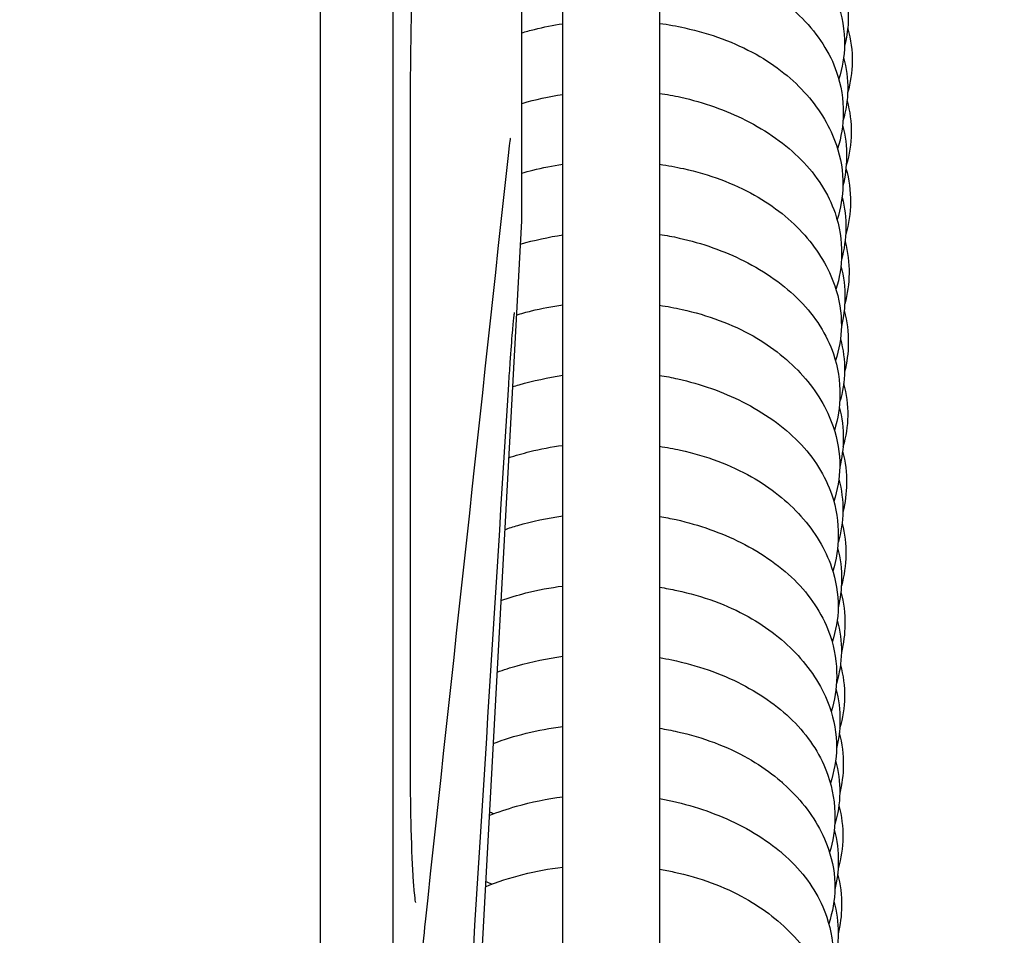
# Model space of a CAD drawing. Header units: millimetres. Extents: x 49320 to 60117, y -4209 to 20568.
# Tile 47 of 252: x 52407.86 to 52411.92, y -1966.11 to -1962.33. Entities that reach past the tile are written whole.
import ezdxf

# ---------------------------------------------------------------- set-up
doc = ezdxf.new("R2010")
doc.units = ezdxf.units.MM
doc.layers.add('_mt_hatch żelbet', color=8, linetype='Continuous', lineweight=9)
doc.layers.add('_mt_widok', color=253, linetype='Continuous')
doc.layers.add('ARCATA', color=4, linetype='Continuous')

# ---------------------------------------------------------------- blocks, each defined once
blk = doc.blocks.new('WINDA 1 DZ')
at = {"layer": 'ARCATA', "color": 5, "true_color": 0x1414ff}
for p, q in [((172.525, 65.0677), (172.525, 88.1177)), ((172.525, 65.0696), (172.525, 88.1158)), ((172.825, 65.0677), (172.825, 88.1177)), ((173.525, 65.3942), (173.525, 87.7172)), ((173.925, 87.7172), (173.925, 65.3942)), ((173.3548, 78.3427), (173.3548, 74.8427)), ((173.3548, 78.3427), (173.3548, 74.8427)), ((173.3548, 74.8427), (172.825, 65.0677)), ((173.3548, 74.8427), (172.825, 65.0677))]:
    blk.add_line(p, q, dxfattribs=at)
blk.add_ellipse((172.795, 72.6719), major_axis=(0.1, 0), ratio=0.383179, start_param=6.283125, end_param=6.28321, dxfattribs=at)
blk.add_ellipse((172.795, 72.6719), major_axis=(0.1, 0), ratio=0.383179, start_param=6.283125, end_param=6.28321, dxfattribs=at)
for points, knots in [([(172.9433, 76.4363), (172.9433, 76.4363), (172.9424, 76.4334), (172.9395, 76.4202), (172.937, 76.4053), (172.9304, 76.3553), (172.9263, 76.3126), (172.9178, 76.1985), (172.9135, 76.1211), (172.906, 75.9431), (172.9027, 75.8391), (172.8978, 75.619), (172.8961, 75.4999), (172.8951, 75.3342), (172.895, 75.2861), (172.895, 75.2384)], [0.21511, 0.21511, 0.21511, 0.21511, 0.298301, 0.298301, 0.458791, 0.458791, 0.719183, 0.719183, 1.039976, 1.039976, 1.382372, 1.382372, 1.735051, 1.735051, 1.87931, 1.87931, 1.87931, 1.87931]), ([(172.9433, 76.4363), (172.9433, 76.4363), (172.9424, 76.4334), (172.9395, 76.4202), (172.937, 76.4053), (172.9304, 76.3553), (172.9263, 76.3126), (172.9178, 76.1985), (172.9135, 76.1211), (172.906, 75.9431), (172.9027, 75.8391), (172.8978, 75.619), (172.8961, 75.4999), (172.8951, 75.3342), (172.895, 75.2861), (172.895, 75.2384)], [0.21511, 0.21511, 0.21511, 0.21511, 0.298301, 0.298301, 0.458791, 0.458791, 0.719183, 0.719183, 1.039976, 1.039976, 1.382372, 1.382372, 1.735051, 1.735051, 1.87931, 1.87931, 1.87931, 1.87931]), ([(173.925, 76.2403), (173.9589, 76.2357), (173.9924, 76.2299), (174.1312, 76.2001), (174.2329, 76.1643), (174.4046, 76.071), (174.4775, 76.0134), (174.5895, 75.8876), (174.6316, 75.8183), (174.6782, 75.6888), (174.6889, 75.6286), (174.6875, 75.522), (174.6793, 75.4745), (174.6644, 75.4285)], [271.119716, 271.119716, 271.119716, 271.119716, 271.224109, 271.224109, 271.562101, 271.562101, 271.884221, 271.884221, 272.192149, 272.192149, 272.436398, 272.436398, 272.628665, 272.628665, 272.628665, 272.628665]), ([(173.925, 75.9513), (173.9565, 75.9469), (173.9876, 75.9414), (174.1137, 75.9135), (174.2049, 75.8809), (174.3733, 75.7957), (174.4513, 75.7408), (174.5785, 75.613), (174.6282, 75.5368), (174.6745, 75.4018), (174.6836, 75.3439), (174.6824, 75.2377), (174.6745, 75.1881), (174.6596, 75.1399)], [264.93823, 264.93823, 264.93823, 264.93823, 265.035243, 265.035243, 265.341093, 265.341093, 265.668618, 265.668618, 266.00483, 266.00483, 266.239631, 266.239631, 266.442703, 266.442703, 266.442703, 266.442703]), ([(174.6867, 75.8184), (174.6985, 75.774), (174.7042, 75.7286), (174.7032, 75.6442), (174.6979, 75.6044), (174.6881, 75.5653)], [303.1602017, 303.1602017, 303.1602017, 303.1602017, 303.3447275, 303.3447275, 303.5077346, 303.5077346, 303.5077346, 303.5077346]), ([(173.3548, 75.6186), (173.3725, 75.6239), (173.3904, 75.6288), (173.4465, 75.6429), (173.4856, 75.6507), (173.525, 75.6567)], [258.180761, 258.180761, 258.180761, 258.180761, 258.2368937, 258.2368937, 258.3560257, 258.3560257, 258.3560257, 258.3560257]), ([(173.925, 75.6582), (173.9603, 75.6533), (173.995, 75.647), (174.1348, 75.6158), (174.2359, 75.579), (174.4052, 75.4842), (174.4767, 75.4266), (174.5877, 75.2998), (174.6296, 75.2293), (174.6727, 75.102), (174.6822, 75.0457), (174.6809, 74.9424), (174.6724, 74.8944), (174.6573, 74.848)], [258.758144, 258.758144, 258.758144, 258.758144, 258.866872, 258.866872, 259.20512, 259.20512, 259.524917, 259.524917, 259.836723, 259.836723, 260.064839, 260.064839, 260.259374, 260.259374, 260.259374, 260.259374]), ([(174.701, 75.6377), (174.7012, 75.6371), (174.7013, 75.6364), (174.7142, 75.591), (174.7203, 75.5448), (174.7193, 75.4565), (174.7129, 75.4134), (174.701, 75.3714)], [327.8835792, 327.8835792, 327.8835792, 327.8835792, 327.8862944, 327.8862944, 328.0732358, 328.0732358, 328.2487278, 328.2487278, 328.2487278, 328.2487278]), ([(174.6845, 75.5178), (174.6961, 75.4739), (174.7019, 75.4288), (174.7008, 75.3414), (174.694, 75.2982), (174.6816, 75.2561)], [296.9906266, 296.9906266, 296.9906266, 296.9906266, 297.1742227, 297.1742227, 297.3489586, 297.3489586, 297.3489586, 297.3489586]), ([(173.3548, 75.327), (173.3559, 75.3273), (173.357, 75.3276), (173.4122, 75.3436), (173.4683, 75.356), (173.525, 75.3651)], [251.999887, 251.999887, 251.999887, 251.999887, 252.0032853, 252.0032853, 252.1748899, 252.1748899, 252.1748899, 252.1748899]), ([(173.925, 75.3692), (173.9545, 75.3649), (173.9836, 75.3596), (174.1076, 75.332), (174.1985, 75.2995), (174.3674, 75.2142), (174.446, 75.1589), (174.573, 75.0307), (174.6219, 74.9545), (174.6677, 74.8199), (174.6767, 74.7623), (174.6754, 74.6564), (174.6676, 74.6069), (174.6528, 74.5588)], [252.576825, 252.576825, 252.576825, 252.576825, 252.667871, 252.667871, 252.973012, 252.973012, 253.302713, 253.302713, 253.637695, 253.637695, 253.871783, 253.871783, 254.074233, 254.074233, 254.074233, 254.074233]), ([(174.6983, 75.3376), (174.7103, 75.2942), (174.7165, 75.2495), (174.7154, 75.1608), (174.7082, 75.1161), (174.6952, 75.0728)], [321.7177346, 321.7177346, 321.7177346, 321.7177346, 321.898343, 321.898343, 322.0799608, 322.0799608, 322.0799608, 322.0799608]), ([(174.68, 75.238), (174.6916, 75.194), (174.6971, 75.1489), (174.6961, 75.0652), (174.691, 75.0257), (174.6814, 74.9869)], [290.7908452, 290.7908452, 290.7908452, 290.7908452, 290.9739988, 290.9739988, 291.1358355, 291.1358355, 291.1358355, 291.1358355]), ([(173.309, 75.184), (173.309, 75.184), (173.3089, 75.1837), (173.3085, 75.1818), (173.3076, 75.1778), (173.305, 75.1619), (173.3028, 75.1456), (173.3007, 75.1255)], [0.1839779, 0.1839779, 0.1839779, 0.1839779, 0.2012929, 0.2012929, 0.2666553, 0.2666553, 0.3926348, 0.3926348, 0.3926348, 0.3926348]), ([(173.309, 75.184), (173.309, 75.184), (173.3089, 75.1837), (173.3085, 75.1818), (173.3076, 75.1778), (173.305, 75.1619), (173.3028, 75.1456), (173.3007, 75.1255)], [0.1839779, 0.1839779, 0.1839779, 0.1839779, 0.2012929, 0.2012929, 0.2666553, 0.2666553, 0.3926348, 0.3926348, 0.3926348, 0.3926348]), ([(173.3548, 75.0394), (173.3705, 75.044), (173.3863, 75.0483), (173.4423, 75.0623), (173.4835, 75.0703), (173.525, 75.0764)], [245.819517, 245.819517, 245.819517, 245.819517, 245.8690484, 245.8690484, 245.9944195, 245.9944195, 245.9944195, 245.9944195]), ([(173.925, 75.0763), (173.9585, 75.0715), (173.9915, 75.0655), (174.1294, 75.0346), (174.2304, 74.9977), (174.398, 74.9031), (174.4684, 74.8462), (174.5797, 74.7201), (174.6222, 74.6491), (174.6661, 74.5209), (174.6758, 74.4643), (174.6745, 74.3605), (174.666, 74.3124), (174.6506, 74.2659)], [246.396645, 246.396645, 246.396645, 246.396645, 246.500015, 246.500015, 246.837792, 246.837792, 247.153538, 247.153538, 247.468061, 247.468061, 247.697593, 247.697593, 247.892358, 247.892358, 247.892358, 247.892358]), ([(174.694, 75.0596), (174.7069, 75.0133), (174.7132, 74.9658), (174.7122, 74.8745), (174.7054, 74.8298), (174.6928, 74.7862)], [315.5158769, 315.5158769, 315.5158769, 315.5158769, 315.7092777, 315.7092777, 315.8910903, 315.8910903, 315.8910903, 315.8910903]), ([(174.678, 74.9397), (174.6889, 74.8971), (174.6942, 74.8535), (174.6932, 74.7675), (174.6869, 74.7243), (174.6752, 74.6821)], [284.6177828, 284.6177828, 284.6177828, 284.6177828, 284.7948535, 284.7948535, 284.9713722, 284.9713722, 284.9713722, 284.9713722]), ([(173.3496, 74.7463), (173.3502, 74.7465), (173.3508, 74.7466), (173.4077, 74.7631), (173.466, 74.776), (173.525, 74.7851)], [239.6331898, 239.6331898, 239.6331898, 239.6331898, 239.6351607, 239.6351607, 239.8134147, 239.8134147, 239.8134147, 239.8134147]), ([(173.925, 74.787), (173.9524, 74.7829), (173.9794, 74.7778), (174.1012, 74.7506), (174.192, 74.7182), (174.3614, 74.6328), (174.4405, 74.5772), (174.5671, 74.4485), (174.6155, 74.3725), (174.6609, 74.2382), (174.6699, 74.1805), (174.6686, 74.0749), (174.6609, 74.0256), (174.6463, 73.9778)], [240.215549, 240.215549, 240.215549, 240.215549, 240.300255, 240.300255, 240.60494, 240.60494, 240.936526, 240.936526, 241.270126, 241.270126, 241.504587, 241.504587, 241.705855, 241.705855, 241.705855, 241.705855]), ([(174.6902, 74.7581), (174.7017, 74.7144), (174.7074, 74.6696), (174.7064, 74.5834), (174.7003, 74.5411), (174.689, 74.4997)], [309.3487933, 309.3487933, 309.3487933, 309.3487933, 309.5306387, 309.5306387, 309.7032258, 309.7032258, 309.7032258, 309.7032258]), ([(174.6731, 74.6569), (174.6848, 74.6127), (174.6903, 74.5674), (174.6894, 74.484), (174.6844, 74.4451), (174.675, 74.4068)], [278.422453, 278.422453, 278.422453, 278.422453, 278.606699, 278.606699, 278.7662086, 278.7662086, 278.7662086, 278.7662086]), ([(173.3338, 74.454), (173.3542, 74.4603), (173.3749, 74.466), (173.438, 74.4817), (173.4813, 74.49), (173.525, 74.4961)], [233.4361412, 233.4361412, 233.4361412, 233.4361412, 233.5010739, 233.5010739, 233.6329047, 233.6329047, 233.6329047, 233.6329047]), ([(173.925, 74.4943), (173.9564, 74.4896), (173.9873, 74.4839), (174.1232, 74.4535), (174.2241, 74.4164), (174.3908, 74.322), (174.4607, 74.2657), (174.5725, 74.1398), (174.6156, 74.0683), (174.6595, 73.9398), (174.6691, 73.8836), (174.6678, 73.7799), (174.6592, 73.7314), (174.6438, 73.6847)], [234.035271, 234.035271, 234.035271, 234.035271, 234.132242, 234.132242, 234.469881, 234.469881, 234.783276, 234.783276, 235.100353, 235.100353, 235.328032, 235.328032, 235.524209, 235.524209, 235.524209, 235.524209]), ([(173.3251, 74.4641), (173.3251, 74.4641), (173.3249, 74.4633), (173.3243, 74.4588), (173.3234, 74.4526), (173.3208, 74.4298), (173.3187, 74.4085), (173.3136, 74.3488), (173.3104, 74.3064), (173.3051, 74.2298), (173.303, 74.1992), (173.301, 74.167)], [0.181749, 0.181749, 0.181749, 0.181749, 0.2143063, 0.2143063, 0.2973048, 0.2973048, 0.4470667, 0.4470667, 0.6374896, 0.6374896, 0.7490924, 0.7490924, 0.7490924, 0.7490924]), ([(173.3251, 74.4641), (173.3251, 74.4641), (173.3249, 74.4633), (173.3243, 74.4588), (173.3234, 74.4526), (173.3208, 74.4298), (173.3187, 74.4085), (173.3136, 74.3488), (173.3104, 74.3064), (173.3051, 74.2298), (173.303, 74.1992), (173.301, 74.167)], [0.181749, 0.181749, 0.181749, 0.181749, 0.2143063, 0.2143063, 0.2973048, 0.2973048, 0.4470667, 0.4470667, 0.6374896, 0.6374896, 0.7490924, 0.7490924, 0.7490924, 0.7490924]), ([(174.6867, 74.4721), (174.6985, 74.4278), (174.7042, 74.3823), (174.7032, 74.2979), (174.6979, 74.2581), (174.6881, 74.219)], [303.1602017, 303.1602017, 303.1602017, 303.1602017, 303.3447275, 303.3447275, 303.5077346, 303.5077346, 303.5077346, 303.5077346]), ([(174.6713, 74.3559), (174.6829, 74.3121), (174.6887, 74.2673), (174.6876, 74.1797), (174.6806, 74.1361), (174.668, 74.0937)], [272.2539568, 272.2539568, 272.2539568, 272.2539568, 272.4363977, 272.4363977, 272.6127559, 272.6127559, 272.6127559, 272.6127559]), ([(173.3177, 74.1575), (173.3269, 74.1604), (173.3361, 74.1632), (173.4036, 74.1827), (173.4639, 74.1959), (173.525, 74.2051)], [227.2382296, 227.2382296, 227.2382296, 227.2382296, 227.2675819, 227.2675819, 227.4519599, 227.4519599, 227.4519599, 227.4519599]), ([(173.925, 74.2048), (173.9503, 74.2008), (173.9753, 74.196), (174.095, 74.1692), (174.1858, 74.1368), (174.3557, 74.0513), (174.4352, 73.9952), (174.5614, 73.8662), (174.609, 73.7904), (174.6541, 73.6565), (174.6631, 73.5987), (174.6618, 73.4933), (174.6542, 73.4444), (174.6397, 73.3968)], [227.854323, 227.854323, 227.854323, 227.854323, 227.932777, 227.932777, 228.237352, 228.237352, 228.570662, 228.570662, 228.902643, 228.902643, 229.137469, 229.137469, 229.33752, 229.33752, 229.33752, 229.33752]), ([(174.6845, 74.1716), (174.6961, 74.1276), (174.7019, 74.0825), (174.7008, 73.9951), (174.694, 73.9519), (174.6816, 73.9099)], [296.9906266, 296.9906266, 296.9906266, 296.9906266, 297.1742227, 297.1742227, 297.3489586, 297.3489586, 297.3489586, 297.3489586]), ([(174.6663, 74.0752), (174.6779, 74.0309), (174.6835, 73.9855), (174.6825, 73.9023), (174.6776, 73.8637), (174.6684, 73.8257)], [266.054968, 266.054968, 266.054968, 266.054968, 266.2396313, 266.2396313, 266.3979103, 266.3979103, 266.3979103, 266.3979103]), ([(173.3018, 73.865), (173.3304, 73.8744), (173.3595, 73.8828), (173.4334, 73.901), (173.479, 73.9096), (173.525, 73.9158)], [221.0411519, 221.0411519, 221.0411519, 221.0411519, 221.1327827, 221.1327827, 221.2714067, 221.2714067, 221.2714067, 221.2714067]), ([(173.925, 73.9122), (173.9542, 73.9077), (173.983, 73.9023), (174.1168, 73.8725), (174.2176, 73.8353), (174.3834, 73.741), (174.4529, 73.6852), (174.5653, 73.5595), (174.6089, 73.4874), (174.6529, 73.3589), (174.6625, 73.3031), (174.6612, 73.1994), (174.6525, 73.1506), (174.6369, 73.1036)], [221.673925, 221.673925, 221.673925, 221.673925, 221.76439, 221.76439, 222.101703, 222.101703, 222.413089, 222.413089, 222.732605, 222.732605, 222.958313, 222.958313, 223.156003, 223.156003, 223.156003, 223.156003]), ([(174.68, 73.8918), (174.6916, 73.8477), (174.6971, 73.8027), (174.6961, 73.719), (174.691, 73.6795), (174.6814, 73.6407)], [290.7908452, 290.7908452, 290.7908452, 290.7908452, 290.9739988, 290.9739988, 291.1358355, 291.1358355, 291.1358355, 291.1358355]), ([(174.6647, 73.7757), (174.6762, 73.7324), (174.682, 73.6879), (174.6809, 73.6006), (174.6739, 73.5571), (174.6614, 73.5148)], [259.8841026, 259.8841026, 259.8841026, 259.8841026, 260.0648395, 260.0648395, 260.2411273, 260.2411273, 260.2411273, 260.2411273]), ([(173.2857, 73.5682), (173.3034, 73.5742), (173.3213, 73.5798), (173.3994, 73.6024), (173.4618, 73.6159), (173.525, 73.6251)], [214.843073, 214.843073, 214.843073, 214.843073, 214.9000854, 214.9000854, 215.090543, 215.090543, 215.090543, 215.090543]), ([(173.925, 73.6224), (173.948, 73.6186), (173.9707, 73.6142), (174.0884, 73.5878), (174.1793, 73.5555), (174.3499, 73.4697), (174.4298, 73.4134), (174.5555, 73.284), (174.6023, 73.2086), (174.6473, 73.075), (174.6563, 73.017), (174.6551, 72.9117), (174.6475, 72.8631), (174.6332, 72.8158)], [215.49317, 215.49317, 215.49317, 215.49317, 215.564615, 215.564615, 215.869689, 215.869689, 216.204638, 216.204638, 216.534726, 216.534726, 216.77035, 216.77035, 216.969146, 216.969146, 216.969146, 216.969146]), ([(174.678, 73.5934), (174.6889, 73.5509), (174.6942, 73.5072), (174.6932, 73.4213), (174.6869, 73.378), (174.6752, 73.3358)], [284.6177828, 284.6177828, 284.6177828, 284.6177828, 284.7948535, 284.7948535, 284.9713722, 284.9713722, 284.9713722, 284.9713722]), ([(174.6595, 73.4935), (174.6711, 73.4492), (174.6765, 73.404), (174.6756, 73.3212), (174.6708, 73.283), (174.6618, 73.2453)], [253.6873724, 253.6873724, 253.6873724, 253.6873724, 253.8717832, 253.8717832, 254.0285792, 254.0285792, 254.0285792, 254.0285792]), ([(173.2699, 73.2752), (173.3037, 73.2872), (173.3382, 73.2976), (173.4227, 73.319), (173.4736, 73.3286), (173.525, 73.3353)], [208.6459954, 208.6459954, 208.6459954, 208.6459954, 208.7553471, 208.7553471, 208.9099886, 208.9099886, 208.9099886, 208.9099886]), ([(173.925, 73.3302), (173.9492, 73.3264), (173.9731, 73.3219), (174.1025, 73.294), (174.2038, 73.2574), (174.3703, 73.1644), (174.4401, 73.1094), (174.5542, 72.9848), (174.5991, 72.9129), (174.6455, 72.7826), (174.6558, 72.725), (174.6545, 72.6187), (174.6456, 72.5693), (174.6296, 72.5217)], [209.312663, 209.312663, 209.312663, 209.312663, 209.387667, 209.387667, 209.725087, 209.725087, 210.034804, 210.034804, 210.355524, 210.355524, 210.588439, 210.588439, 210.789067, 210.789067, 210.789067, 210.789067]), ([(174.6731, 73.3107), (174.6848, 73.2664), (174.6903, 73.2211), (174.6894, 73.1377), (174.6844, 73.0988), (174.675, 73.0605)], [278.422453, 278.422453, 278.422453, 278.422453, 278.606699, 278.606699, 278.7662086, 278.7662086, 278.7662086, 278.7662086]), ([(174.658, 73.1948), (174.6697, 73.1512), (174.6756, 73.1064), (174.6745, 73.0185), (174.6674, 72.9746), (174.6545, 72.932)], [247.5156885, 247.5156885, 247.5156885, 247.5156885, 247.6975933, 247.6975933, 247.8751433, 247.8751433, 247.8751433, 247.8751433]), ([(173.2538, 72.9794), (173.2813, 72.9893), (173.3093, 72.9983), (173.3982, 73.0237), (173.4613, 73.0367), (173.525, 73.0452)], [202.4480599, 202.4480599, 202.4480599, 202.4480599, 202.5375062, 202.5375062, 202.7292493, 202.7292493, 202.7292493, 202.7292493]), ([(173.925, 73.0395), (173.9422, 73.0367), (173.9592, 73.0335), (174.0789, 73.0088), (174.1772, 72.9744), (174.3486, 72.8859), (174.4245, 72.8312), (174.5463, 72.7052), (174.5925, 72.6313), (174.6395, 72.4969), (174.6494, 72.4363), (174.6481, 72.3292), (174.6407, 72.2812), (174.6267, 72.2345)], [203.132119, 203.132119, 203.132119, 203.132119, 203.185553, 203.185553, 203.512262, 203.512262, 203.834012, 203.834012, 204.159004, 204.159004, 204.405297, 204.405297, 204.601176, 204.601176, 204.601176, 204.601176]), ([(174.6713, 73.0096), (174.6829, 72.9659), (174.6887, 72.921), (174.6876, 72.8334), (174.6806, 72.7898), (174.668, 72.7474)], [272.2539568, 272.2539568, 272.2539568, 272.2539568, 272.4363977, 272.4363977, 272.6127559, 272.6127559, 272.6127559, 272.6127559]), ([(174.6528, 72.9118), (174.6643, 72.8675), (174.6697, 72.8222), (174.6688, 72.7396), (174.664, 72.7015), (174.6551, 72.664)], [241.3199651, 241.3199651, 241.3199651, 241.3199651, 241.5045872, 241.5045872, 241.6606322, 241.6606322, 241.6606322, 241.6606322]), ([(173.2379, 72.6849), (173.2822, 72.7017), (173.3279, 72.7159), (173.4235, 72.7394), (173.474, 72.7486), (173.525, 72.755)], [196.2502134, 196.2502134, 196.2502134, 196.2502134, 196.3950275, 196.3950275, 196.5482986, 196.5482986, 196.5482986, 196.5482986]), ([(173.925, 72.7481), (173.9498, 72.744), (173.9743, 72.7393), (174.1035, 72.7105), (174.2037, 72.6731), (174.3682, 72.5794), (174.4372, 72.5245), (174.5508, 72.399), (174.5956, 72.326), (174.6397, 72.1972), (174.6491, 72.1423), (174.6478, 72.0385), (174.6389, 71.9888), (174.623, 71.941)], [196.951157, 196.951157, 196.951157, 196.951157, 197.028267, 197.028267, 197.364267, 197.364267, 197.672544, 197.672544, 197.996639, 197.996639, 198.218321, 198.218321, 198.419973, 198.419973, 198.419973, 198.419973]), ([(174.6663, 72.7289), (174.6779, 72.6846), (174.6835, 72.6392), (174.6825, 72.5561), (174.6776, 72.5174), (174.6684, 72.4794)], [266.054968, 266.054968, 266.054968, 266.054968, 266.2396313, 266.2396313, 266.3979103, 266.3979103, 266.3979103, 266.3979103]), ([(172.895, 72.6719), (172.895, 72.5606), (172.8959, 72.4555), (172.8997, 72.2759), (172.9024, 72.1984), (172.9076, 72.1126), (172.9094, 72.0888), (172.9131, 72.0526), (172.915, 72.0393), (172.9168, 72.0301), (172.9172, 72.0286), (172.9172, 72.0286)], [0, 0, 0, 0, 0.361836, 0.361836, 0.719845, 0.719845, 0.891076, 0.891076, 1.051004, 1.051004, 1.111126, 1.111126, 1.111126, 1.111126]), ([(172.895, 72.6719), (172.895, 72.5606), (172.8959, 72.4555), (172.8997, 72.2759), (172.9024, 72.1984), (172.9076, 72.1126), (172.9094, 72.0888), (172.9131, 72.0526), (172.915, 72.0393), (172.9168, 72.0301), (172.9172, 72.0286), (172.9172, 72.0286)], [0, 0, 0, 0, 0.361836, 0.361836, 0.719845, 0.719845, 0.891076, 0.891076, 1.051004, 1.051004, 1.111126, 1.111126, 1.111126, 1.111126]), ([(174.6512, 72.6143), (174.663, 72.5708), (174.669, 72.5261), (174.6679, 72.4379), (174.6607, 72.3938), (174.6477, 72.3509)], [235.1465454, 235.1465454, 235.1465454, 235.1465454, 235.3280322, 235.3280322, 235.5068362, 235.5068362, 235.5068362, 235.5068362]), ([(173.2218, 72.3882), (173.2583, 72.4024), (173.2957, 72.415), (173.3956, 72.4434), (173.46, 72.4567), (173.525, 72.4653)], [190.0517854, 190.0517854, 190.0517854, 190.0517854, 190.1720177, 190.1720177, 190.3676542, 190.3676542, 190.3676542, 190.3676542]), ([(173.925, 72.4574), (173.9428, 72.4543), (173.9604, 72.4507), (174.0748, 72.4254), (174.1674, 72.3927), (174.3397, 72.3058), (174.4201, 72.2489), (174.5436, 72.1192), (174.5887, 72.045), (174.6335, 71.9122), (174.6427, 71.8536), (174.6414, 71.7482), (174.6341, 71.7002), (174.62, 71.6535)], [190.770908, 190.770908, 190.770908, 190.770908, 190.826468, 190.826468, 191.13655, 191.13655, 191.473567, 191.473567, 191.7979, 191.7979, 192.036615, 192.036615, 192.232659, 192.232659, 192.232659, 192.232659]), ([(174.6647, 72.4294), (174.6762, 72.3861), (174.682, 72.3416), (174.6809, 72.2544), (174.6739, 72.2109), (174.6614, 72.1686)], [259.8841026, 259.8841026, 259.8841026, 259.8841026, 260.0648395, 260.0648395, 260.2411273, 260.2411273, 260.2411273, 260.2411273]), ([(174.646, 72.3302), (174.6575, 72.2858), (174.663, 72.2404), (174.662, 72.1578), (174.6572, 72.1198), (174.6483, 72.0824)], [228.9522712, 228.9522712, 228.9522712, 228.9522712, 229.1374685, 229.1374685, 229.2930822, 229.2930822, 229.2930822, 229.2930822]), ([(173.2058, 72.094), (173.2558, 72.1142), (173.3078, 72.1312), (173.4143, 72.1579), (173.4694, 72.1679), (173.525, 72.1746)], [183.8542073, 183.8542073, 183.8542073, 183.8542073, 184.0195786, 184.0195786, 184.1866765, 184.1866765, 184.1866765, 184.1866765]), ([(173.925, 72.1659), (173.9451, 72.1626), (173.9651, 72.1588), (174.0902, 72.1316), (174.1909, 72.0947), (174.3562, 72.002), (174.4255, 71.9477), (174.5406, 71.8231), (174.5863, 71.7502), (174.6323, 71.6201), (174.6422, 71.5637), (174.641, 71.4596), (174.6325, 71.4109), (174.6172, 71.3639)], [184.589736, 184.589736, 184.589736, 184.589736, 184.652468, 184.652468, 184.988776, 184.988776, 185.296072, 185.296072, 185.620902, 185.620902, 185.848245, 185.848245, 186.046078, 186.046078, 186.046078, 186.046078]), ([(174.6595, 72.1472), (174.6711, 72.103), (174.6765, 72.0577), (174.6756, 71.975), (174.6708, 71.9367), (174.6618, 71.8991)], [253.6873724, 253.6873724, 253.6873724, 253.6873724, 253.8717832, 253.8717832, 254.0285792, 254.0285792, 254.0285792, 254.0285792]), ([(174.6445, 72.0339), (174.6563, 71.9905), (174.6623, 71.9459), (174.6613, 71.8577), (174.654, 71.8135), (174.6411, 71.7706)], [222.7773973, 222.7773973, 222.7773973, 222.7773973, 222.9583132, 222.9583132, 223.1374523, 223.1374523, 223.1374523, 223.1374523]), ([(172.9571, 71.9486), (172.9513, 71.895), (172.9453, 71.8247), (172.9338, 71.6611), (172.9283, 71.5653), (172.9181, 71.3589), (172.9135, 71.2454), (172.9056, 71.0159), (172.9024, 70.8969), (172.8976, 70.6681), (172.896, 70.5555), (172.8951, 70.4178), (172.895, 70.3827), (172.895, 70.3491)], [0, 0, 0, 0, 0.329832, 0.329832, 0.665076, 0.665076, 1.008703, 1.008703, 1.357547, 1.357547, 1.712613, 1.712613, 1.840215, 1.840215, 1.840215, 1.840215]), ([(172.9571, 71.9486), (172.9513, 71.895), (172.9453, 71.8247), (172.9338, 71.6611), (172.9283, 71.5653), (172.9181, 71.3589), (172.9135, 71.2454), (172.9056, 71.0159), (172.9024, 70.8969), (172.8976, 70.6681), (172.896, 70.5555), (172.8951, 70.4178), (172.895, 70.3827), (172.895, 70.3491)], [0, 0, 0, 0, 0.329832, 0.329832, 0.665076, 0.665076, 1.008703, 1.008703, 1.357547, 1.357547, 1.712613, 1.712613, 1.840215, 1.840215, 1.840215, 1.840215])]:
    blk.add_open_spline(points, degree=3, knots=knots, dxfattribs=at)
for points in [[(172.895, 75.2384), (172.895, 74.3603), (172.895, 73.4906), (172.895, 72.6719)], [(172.895, 75.2384), (172.895, 74.3603), (172.895, 73.4906), (172.895, 72.6719)], [(173.3007, 75.1255), (173.1862, 74.0665), (173.0716, 73.0076), (172.9571, 71.9486)], [(173.3007, 75.1255), (173.1862, 74.0665), (173.0716, 73.0076), (172.9571, 71.9486)], [(173.301, 74.167), (173.1866, 72.3354), (173.072, 70.5039), (172.9575, 68.6723)], [(173.301, 74.167), (173.1866, 72.3354), (173.072, 70.5039), (172.9575, 68.6723)], [(173.2383, 72.6851), (173.2382, 72.6851), (173.238, 72.6852), (173.2379, 72.6853)], [(173.2383, 72.6851), (173.2382, 72.6851), (173.238, 72.6852), (173.2379, 72.6853)], [(174.4311, 72.5267), (174.4305, 72.5262), (174.4299, 72.5258), (174.4293, 72.5253)], [(174.43, 72.5247), (174.4304, 72.5254), (174.4308, 72.5262), (174.4312, 72.5269)], [(173.2393, 72.3949), (173.2337, 72.3971), (173.2281, 72.3994), (173.2225, 72.4017)], [(173.2393, 72.3949), (173.2337, 72.3971), (173.2281, 72.3994), (173.2225, 72.4017)], [(174.4267, 72.2373), (174.4264, 72.2371), (174.426, 72.2368), (174.4257, 72.2365)], [(173.2319, 72.1042), (173.2235, 72.1076), (173.2152, 72.1111), (173.207, 72.1147)], [(173.2319, 72.1042), (173.2235, 72.1076), (173.2152, 72.1111), (173.207, 72.1147)]]:
    blk.add_open_spline(points, degree=3, dxfattribs=at)

msp = doc.modelspace()

# ---------------------------------------------------------------- hatches: boundary and pattern name
at = {"layer": '_mt_hatch żelbet', "ltscale": 2, "transparency": 33554687}
h = msp.add_hatch(dxfattribs=at)
h.set_pattern_fill('ANSI36', color=8)
h.set_pattern_definition([(45, (55916.9242, 1437.763), (1.683798, 6.173926), [7.9375, -1.5875, 0, -1.5875])])
edge = h.paths.add_edge_path()
edge.add_line((52283.3225, -2023), (52251.5763, -2023))
edge.add_line((52251.5763, -2023), (52251.5763, -1940.6))
edge.add_line((52251.5763, -1940.6), (52249.7263, -1940.6))
edge.add_line((52249.7263, -1940.6), (52249.6763, -1940.55))
edge.add_arc((52249.6263, -1940.55), 0.05, 0, 90)
edge.add_line((52249.6263, -1940.5), (52247.1263, -1940.5))
edge.add_line((52247.1263, -1940.5), (52247.1263, -1940.575))
edge.add_line((52247.1263, -1940.575), (52247.1013, -1940.6))
edge.add_line((52247.1013, -1940.6), (52246.9013, -1940.6))
edge.add_line((52246.9013, -1940.6), (52246.8763, -1940.575))
edge.add_line((52246.8763, -1940.575), (52246.8763, -1940.5))
edge.add_line((52246.8763, -1940.5), (52246.8263, -1940.5))
edge.add_line((52246.8263, -1940.5), (52246.8263, -1939.5))
edge.add_line((52246.8263, -1939.5), (52246.8763, -1939.5))
edge.add_line((52246.8763, -1939.5), (52246.8763, -1939.425))
edge.add_line((52246.8763, -1939.425), (52246.9013, -1939.4))
edge.add_line((52246.9013, -1939.4), (52247.1013, -1939.4))
edge.add_line((52247.1013, -1939.4), (52247.1263, -1939.425))
edge.add_line((52247.1263, -1939.425), (52247.1263, -1939.5))
edge.add_line((52247.1263, -1939.5), (52249.6263, -1939.5))
edge.add_arc((52249.6263, -1939.45), 0.05, 270, 360)
edge.add_line((52249.6763, -1939.45), (52249.7263, -1939.4))
edge.add_line((52249.7263, -1939.4), (52251.5763, -1939.4))
edge.add_line((52251.5763, -1939.4), (52251.5763, -1932.6))
edge.add_line((52251.5763, -1932.6), (52249.7263, -1932.6))
edge.add_line((52249.7263, -1932.6), (52249.6763, -1932.55))
edge.add_arc((52249.6263, -1932.55), 0.05, 0, 90)
edge.add_line((52249.6263, -1932.5), (52247.1263, -1932.5))
edge.add_line((52247.1263, -1932.5), (52247.1263, -1932.575))
edge.add_line((52247.1263, -1932.575), (52247.1013, -1932.6))
edge.add_line((52247.1013, -1932.6), (52246.9013, -1932.6))
edge.add_line((52246.9013, -1932.6), (52246.8763, -1932.575))
edge.add_line((52246.8763, -1932.575), (52246.8763, -1932.5))
edge.add_line((52246.8763, -1932.5), (52246.8263, -1932.5))
edge.add_line((52246.8263, -1932.5), (52246.8263, -1932.625))
edge.add_arc((52246.8013, -1932.625), 0.025, 270, 360, ccw=False)
edge.add_line((52246.8013, -1932.65), (52245.4513, -1932.65))
edge.add_arc((52245.4513, -1932.625), 0.025, 180, 270, ccw=False)
edge.add_line((52245.4263, -1932.6029), (52245.4263, -1932.5039))
edge.add_line((52245.4263, -1932.5039), (52244.1919, -1932.6))
edge.add_arc((52244.1763, -1932.4006), 0.2, 180, 274.4517, ccw=False)
edge.add_line((52243.9763, -1932.4006), (52243.9763, -1931.5994))
edge.add_arc((52244.1763, -1931.5994), 0.2, 85.5483, 180, ccw=False)
edge.add_line((52244.1919, -1931.4), (52245.4263, -1931.4961))
edge.add_line((52245.4263, -1931.4961), (52245.4263, -1931.3756))
edge.add_arc((52245.4513, -1931.375), 0.025, 90, 180, ccw=False)
edge.add_line((52245.4513, -1931.35), (52246.8013, -1931.35))
edge.add_arc((52246.8013, -1931.375), 0.025, 0, 90, ccw=False)
edge.add_line((52246.8263, -1931.375), (52246.8263, -1931.5))
edge.add_line((52246.8263, -1931.5), (52246.8763, -1931.5))
edge.add_line((52246.8763, -1931.5), (52246.8763, -1931.425))
edge.add_line((52246.8763, -1931.425), (52246.9013, -1931.4))
edge.add_line((52246.9013, -1931.4), (52247.1013, -1931.4))
edge.add_line((52247.1013, -1931.4), (52247.1263, -1931.425))
edge.add_line((52247.1263, -1931.425), (52247.1263, -1931.5))
edge.add_line((52247.1263, -1931.5), (52249.6263, -1931.5))
edge.add_arc((52249.6263, -1931.45), 0.05, 270, 360)
edge.add_line((52249.6763, -1931.45), (52249.7263, -1931.4))
edge.add_line((52249.7263, -1931.4), (52251.5763, -1931.4))
edge.add_line((52251.5763, -1931.4), (52251.5763, -1866.25))
edge.add_line((52251.5763, -1866.25), (52249.7263, -1866.25))
edge.add_line((52249.7263, -1866.25), (52249.6763, -1866.2))
edge.add_arc((52249.6263, -1866.2), 0.05, 0, 90)
edge.add_line((52249.6263, -1866.15), (52247.1263, -1866.15))
edge.add_line((52247.1263, -1866.15), (52247.1263, -1866.225))
edge.add_line((52247.1263, -1866.225), (52247.1013, -1866.25))
edge.add_line((52247.1013, -1866.25), (52246.9013, -1866.25))
edge.add_line((52246.9013, -1866.25), (52246.8763, -1866.225))
edge.add_line((52246.8763, -1866.225), (52246.8763, -1866.15))
edge.add_line((52246.8763, -1866.15), (52246.8263, -1866.15))
edge.add_line((52246.8263, -1866.15), (52246.8263, -1866.275))
edge.add_arc((52246.8013, -1866.275), 0.025, 270, 360, ccw=False)
edge.add_line((52246.8013, -1866.3), (52245.4513, -1866.3))
edge.add_arc((52245.4513, -1866.275), 0.025, 180, 270, ccw=False)
edge.add_line((52245.4263, -1866.275), (52245.4263, -1866.1539))
edge.add_line((52245.4263, -1866.1539), (52244.6919, -1866.25))
edge.add_arc((52244.6763, -1866.0506), 0.2, 180, 274.4517, ccw=False)
edge.add_line((52244.4763, -1866.0506), (52244.4763, -1865.2494))
edge.add_arc((52244.6763, -1865.2494), 0.2, 85.5483, 180, ccw=False)
edge.add_line((52244.6919, -1865.05), (52245.4263, -1865.1461))
edge.add_line((52245.4263, -1865.1461), (52245.4263, -1865.025))
edge.add_arc((52245.4513, -1865.025), 0.025, 90, 180, ccw=False)
edge.add_line((52245.4513, -1865), (52246.8013, -1865))
edge.add_arc((52246.8013, -1865.025), 0.025, 0, 90, ccw=False)
edge.add_line((52246.8263, -1865.025), (52246.8263, -1865.15))
edge.add_line((52246.8263, -1865.15), (52246.8763, -1865.15))
edge.add_line((52246.8763, -1865.15), (52246.8763, -1865.075))
edge.add_line((52246.8763, -1865.075), (52246.9013, -1865.05))
edge.add_line((52246.9013, -1865.05), (52247.1013, -1865.05))
edge.add_line((52247.1013, -1865.05), (52247.1263, -1865.075))
edge.add_line((52247.1263, -1865.075), (52247.1263, -1865.15))
edge.add_line((52247.1263, -1865.15), (52249.6263, -1865.15))
edge.add_arc((52249.6263, -1865.1), 0.05, 270, 360)
edge.add_line((52249.6763, -1865.1), (52249.7263, -1865.05))
edge.add_line((52249.7263, -1865.05), (52251.5763, -1865.05))
edge.add_line((52251.5763, -1865.05), (52251.5763, -1856.15))
edge.add_line((52251.5763, -1856.15), (52249.7263, -1856.15))
edge.add_line((52249.7263, -1856.15), (52249.6763, -1856.1))
edge.add_arc((52249.6263, -1856.1), 0.05, 0, 90)
edge.add_line((52249.6263, -1856.05), (52247.1263, -1856.05))
edge.add_line((52247.1263, -1856.05), (52247.1263, -1856.125))
edge.add_line((52247.1263, -1856.125), (52247.1013, -1856.15))
edge.add_line((52247.1013, -1856.15), (52246.9013, -1856.15))
edge.add_line((52246.9013, -1856.15), (52246.8763, -1856.125))
edge.add_line((52246.8763, -1856.125), (52246.8763, -1856.05))
edge.add_line((52246.8763, -1856.05), (52246.8263, -1856.05))
edge.add_line((52246.8263, -1856.05), (52246.8263, -1856.175))
edge.add_arc((52246.8013, -1856.175), 0.025, 270, 360, ccw=False)
edge.add_line((52246.8013, -1856.2), (52246.4455, -1856.2))
edge.add_spline(control_points=[(52246.4364, -1856.189), (52246.4364, -1856.189), (52246.4363, -1856.1889), (52246.4357, -1856.1887), (52246.4348, -1856.1883), (52246.4317, -1856.1873), (52246.4291, -1856.1866), (52246.4222, -1856.1851), (52246.4176, -1856.1842), (52246.407, -1856.1827), (52246.4009, -1856.182), (52246.3886, -1856.1812), (52246.3824, -1856.181), (52246.3763, -1856.181)], knot_values=[0.024008, 0.024008, 0.024008, 0.024008, 0.028269, 0.028269, 0.039404, 0.039404, 0.055597, 0.055597, 0.075883, 0.075883, 0.097542, 0.097542, 0.117485, 0.117485, 0.117485, 0.117485], degree=3, periodic=0)
edge.add_line((52246.3763, -1856.181), (52245.5763, -1856.181))
edge.add_spline(control_points=[(52245.5763, -1856.1983), (52245.5705, -1856.1983), (52245.5646, -1856.1982), (52245.5452, -1856.198), (52245.5321, -1856.1977), (52245.5073, -1856.1965), (52245.4957, -1856.1957), (52245.4749, -1856.1929), (52245.4654, -1856.191), (52245.4509, -1856.1857), (52245.4454, -1856.183), (52245.4364, -1856.1756), (52245.4329, -1856.1717), (52245.4278, -1856.1618), (52245.4263, -1856.1559), (52245.4263, -1856.1503)], knot_values=[0, 0, 0, 0, 0.0173, 0.0173, 0.057137, 0.057137, 0.096974, 0.096974, 0.13681, 0.13681, 0.163111, 0.163111, 0.180869, 0.180869, 0.199184, 0.199184, 0.199184, 0.199184], degree=3, periodic=0)
edge.add_line((52245.4263, -1856.1503), (52245.4263, -1856.0539))
edge.add_line((52245.4263, -1856.0539), (52244.6919, -1856.15))
edge.add_arc((52244.6763, -1855.9506), 0.2, 180, 274.4517, ccw=False)
edge.add_line((52244.4763, -1855.9506), (52244.4763, -1855.1494))
edge.add_arc((52244.6763, -1855.1494), 0.2, 85.5483, 180, ccw=False)
edge.add_line((52244.6919, -1854.95), (52245.4263, -1855.0461))
edge.add_line((52245.4263, -1855.0461), (52245.4263, -1854.925))
edge.add_arc((52245.4513, -1854.925), 0.025, 90, 180, ccw=False)
edge.add_line((52245.4513, -1854.9), (52246.8013, -1854.9))
edge.add_arc((52246.8013, -1854.925), 0.025, 0, 90, ccw=False)
edge.add_line((52246.8263, -1854.925), (52246.8263, -1855.05))
edge.add_line((52246.8263, -1855.05), (52246.8763, -1855.05))
edge.add_line((52246.8763, -1855.05), (52246.8763, -1854.975))
edge.add_line((52246.8763, -1854.975), (52246.9013, -1854.95))
edge.add_line((52246.9013, -1854.95), (52247.1013, -1854.95))
edge.add_line((52247.1013, -1854.95), (52247.1263, -1854.975))
edge.add_line((52247.1263, -1854.975), (52247.1263, -1855.05))
edge.add_line((52247.1263, -1855.05), (52249.6263, -1855.05))
edge.add_arc((52249.6263, -1855), 0.05, 270, 360)
edge.add_line((52249.6763, -1855), (52249.7263, -1854.95))
edge.add_line((52249.7263, -1854.95), (52251.5763, -1854.95))
edge.add_line((52251.5763, -1854.95), (52251.5763, -1829))
edge.add_line((52251.5763, -1829), (52283.3225, -1829))
edge.add_line((52283.3225, -1829), (52283.3225, -1814.1005))
edge.add_line((52283.3225, -1814.1005), (52236.5763, -1814.1005))
edge.add_line((52236.5763, -1814.1005), (52236.5763, -2038))
edge.add_line((52236.5763, -2038), (52283.3225, -2038))
edge.add_line((52283.3225, -2038.0001), (52283.3225, -2023))
h.paths.add_polyline_path([(52431.5763, -1814.1005), (52283.3225, -1814.1005), (52283.3225, -1829), (52416.5763, -1829), (52416.5713, -1929.1), (52416.5713, -1928.2), (52415.3013, -1928.2), (52414.9013, -1928.2), (52415.9013, -1929.2), (52415.9013, -1942.8), (52414.9013, -1943.8), (52415.3013, -1943.8), (52416.5713, -1943.8), (52416.5763, -1942.9), (52416.5763, -2012), (52431.5763, -2027)])
h.paths.add_polyline_path([(52394.7763, -2014.6463), (52434.3763, -2014.6463)])
h.paths.add_polyline_path([(52431.5763, -2038), (52431.5763, -2027), (52416.5763, -2012), (52416.5763, -2023), (52409.5763, -2023), (52409.5763, -2038)])
edge = h.paths.add_edge_path(flags=16)
edge.add_spline(control_points=[(52245.438, -1939.3876), (52245.4384, -1939.3871), (52245.4389, -1939.3867), (52245.4455, -1939.38), (52245.4525, -1939.3759), (52245.4601, -1939.3726)], knot_values=[0.127222, 0.127222, 0.127222, 0.127222, 0.129604, 0.129604, 0.161729, 0.161729, 0.161729, 0.161729], degree=3, periodic=0)
edge = h.paths.add_edge_path(flags=16)
edge.add_arc((52244.1763, -1940.4006), 0.2, 180, 274.4517, ccw=False)
edge.add_line((52243.9763, -1940.4006), (52243.9763, -1939.5994))
edge.add_arc((52244.1763, -1939.5994), 0.2, 85.5483, 180, ccw=False)
edge.add_line((52244.1919, -1939.4), (52245.4263, -1939.4961))
edge.add_line((52245.4263, -1939.4961), (52245.4263, -1940.0967))
edge.add_spline(control_points=[(52245.4263, -1940.0967), (52245.4263, -1940.0972), (52245.4263, -1940.0977), (52245.4265, -1940.1138), (52245.4288, -1940.1293), (52245.4382, -1940.1589), (52245.4451, -1940.173), (52245.4607, -1940.1946), (52245.4681, -1940.2027), (52245.4763, -1940.2099)], knot_values=[0.091168, 0.091168, 0.091168, 0.091168, 0.092523, 0.092523, 0.132421, 0.132421, 0.171812, 0.171812, 0.199493, 0.199493, 0.199493, 0.199493], degree=3, periodic=0)
edge.add_spline(control_points=[(52245.4763, -1940.2099), (52245.4798, -1940.2129), (52245.4833, -1940.2158), (52245.4999, -1940.2277), (52245.5142, -1940.2348), (52245.5444, -1940.2444), (52245.5605, -1940.2469), (52245.5763, -1940.2469)], knot_values=[0, 0, 0, 0, 0.011492, 0.011492, 0.051269, 0.051269, 0.091168, 0.091168, 0.091168, 0.091168], degree=3, periodic=0)
edge.add_line((52245.5763, -1940.2469), (52246.3763, -1940.2469))
edge.add_spline(control_points=[(52246.3763, -1940.2469), (52246.3767, -1940.2469), (52246.3771, -1940.2469), (52246.3826, -1940.247), (52246.3877, -1940.2478), (52246.3975, -1940.2509), (52246.4022, -1940.2532), (52246.4106, -1940.2589), (52246.4143, -1940.2624), (52246.4204, -1940.27), (52246.4226, -1940.2741), (52246.4256, -1940.2824), (52246.4263, -1940.2866), (52246.4263, -1940.2906)], knot_values=[0, 0, 0, 0, 0.001746, 0.001746, 0.02414, 0.02414, 0.046992, 0.046992, 0.070489, 0.070489, 0.093985, 0.093985, 0.117481, 0.117481, 0.117481, 0.117481], degree=3, periodic=0)
edge.add_spline(control_points=[(52246.4263, -1940.2964), (52246.4263, -1940.3017), (52246.4251, -1940.3073), (52246.42, -1940.3174), (52246.4161, -1940.322), (52246.4072, -1940.3292), (52246.4016, -1940.3323), (52246.3893, -1940.3364), (52246.3826, -1940.3374), (52246.3763, -1940.3374)], knot_values=[-0.075489, -0.075489, -0.075489, -0.075489, -0.056592, -0.056592, -0.037695, -0.037695, -0.018848, -0.018848, 0, 0, 0, 0], degree=3, periodic=0)
edge.add_line((52246.3763, -1940.3374), (52245.5763, -1940.3374))
edge.add_spline(control_points=[(52245.5763, -1940.3374), (52245.5576, -1940.3374), (52245.5376, -1940.3404), (52245.5008, -1940.3523), (52245.4841, -1940.3612), (52245.4569, -1940.3815), (52245.4451, -1940.3943), (52245.4298, -1940.4207), (52245.4263, -1940.4342), (52245.4263, -1940.4458)], knot_values=[0.959969, 0.959969, 0.959969, 0.959969, 1.016264, 1.016264, 1.07256, 1.07256, 1.132171, 1.132171, 1.191783, 1.191783, 1.191783, 1.191783], degree=3, periodic=0)
edge.add_line((52245.4263, -1940.4458), (52245.4263, -1940.4864))
edge.add_line((52245.4263, -1940.5039), (52244.1919, -1940.6))
h.paths.add_polyline_path([(52424.0558, -1941.7, -0.437158), (52424.2713, -1941.8994), (52424.2713, -1942.7006, -0.437158), (52424.0558, -1942.9), (52422.8213, -1942.8039), (52422.8213, -1942.925, -0.414214), (52422.7963, -1942.95), (52421.4463, -1942.95, -0.414214), (52421.4213, -1942.925), (52421.4213, -1942.8), (52421.3713, -1942.8), (52421.3713, -1942.875), (52421.3463, -1942.9), (52421.1463, -1942.9), (52421.1213, -1942.875), (52421.1213, -1942.8), (52418.6213, -1942.8, 0.414214), (52418.5713, -1942.85), (52418.5213, -1942.9), (52418.5213, -1941.7), (52418.5713, -1941.75, 0.414214), (52418.6213, -1941.8), (52421.1213, -1941.8), (52421.1213, -1941.725), (52421.1463, -1941.7), (52421.3463, -1941.7), (52421.3713, -1941.725), (52421.3713, -1941.8), (52421.4213, -1941.8), (52421.4213, -1941.675, -0.414214), (52421.4463, -1941.65), (52422.7963, -1941.65, -0.414214), (52422.8213, -1941.675), (52422.8213, -1941.7961)], flags=16)
edge = h.paths.add_edge_path(flags=16)
edge.add_line((52421.5713, -1929.0538), (52422.6713, -1929.0538))
edge.add_spline(control_points=[(52422.6713, -1929.0565), (52422.6848, -1929.0565), (52422.6983, -1929.0568), (52422.7243, -1929.0581), (52422.7368, -1929.0591), (52422.76, -1929.0622), (52422.7706, -1929.0642), (52422.7901, -1929.0704), (52422.799, -1929.0743), (52422.8099, -1929.0841), (52422.8127, -1929.0872), (52422.8185, -1929.0963), (52422.8208, -1929.1029), (52422.8213, -1929.1104), (52422.8213, -1929.1113), (52422.8213, -1929.1122)], knot_values=[0, 0, 0, 0, 0.039334, 0.039334, 0.078667, 0.078667, 0.118001, 0.118001, 0.157334, 0.157334, 0.171979, 0.171979, 0.193578, 0.193578, 0.196668, 0.196668, 0.196668, 0.196668], degree=3, periodic=0)
edge.add_line((52422.8213, -1929.1122), (52422.8213, -1929.1961))
edge.add_line((52422.8213, -1929.1961), (52424.0558, -1929.1))
edge.add_arc((52424.0713, -1929.2994), 0.2, 360, 94.4517, ccw=False)
edge.add_line((52424.2713, -1929.2994), (52424.2713, -1930.1006))
edge.add_arc((52424.0713, -1930.1006), 0.2, 265.5483, 360, ccw=False)
edge.add_line((52424.0558, -1930.3), (52422.8213, -1930.2039))
edge.add_line((52422.8213, -1930.2039), (52422.8213, -1930.319))
edge.add_arc((52422.7963, -1930.325), 0.025, 270, 360, ccw=False)
edge.add_line((52422.7963, -1930.35), (52421.4463, -1930.35))
edge.add_arc((52421.4463, -1930.325), 0.025, 180, 270, ccw=False)
edge.add_line((52421.4213, -1930.325), (52421.4213, -1930.2))
edge.add_line((52421.4213, -1930.2), (52421.3713, -1930.2))
edge.add_line((52421.3713, -1930.2), (52421.3713, -1930.275))
edge.add_line((52421.3713, -1930.275), (52421.3463, -1930.3))
edge.add_line((52421.3463, -1930.3), (52421.1463, -1930.3))
edge.add_line((52421.1463, -1930.3), (52421.1213, -1930.275))
edge.add_line((52421.1213, -1930.275), (52421.1213, -1930.2))
edge.add_line((52421.1213, -1930.2), (52418.6213, -1930.2))
edge.add_arc((52418.6213, -1930.25), 0.05, 90, 180)
edge.add_line((52418.5713, -1930.25), (52418.5213, -1930.3))
edge.add_line((52418.5213, -1930.3), (52416.5763, -1930.3))
edge.add_line((52416.5713, -1930.3), (52416.5713, -1929.1))
edge.add_line((52416.5763, -1929.1), (52418.5213, -1929.1))
edge.add_line((52418.5213, -1929.1), (52418.5713, -1929.15))
edge.add_arc((52418.6213, -1929.15), 0.05, 180, 270)
edge.add_line((52418.6213, -1929.2), (52421.1213, -1929.2))
edge.add_line((52421.1213, -1929.2), (52421.1213, -1929.125))
edge.add_line((52421.1213, -1929.125), (52421.1463, -1929.1))
edge.add_line((52421.1463, -1929.1), (52421.3463, -1929.1))
edge.add_line((52421.3463, -1929.1), (52421.3713, -1929.125))
edge.add_line((52421.3713, -1929.125), (52421.3713, -1929.2))
edge.add_line((52421.3713, -1929.2), (52421.4213, -1929.2))
edge.add_line((52421.4213, -1929.2), (52421.4213, -1929.1122))
edge.add_spline(control_points=[(52421.4213, -1929.1053), (52421.4213, -1929.1039), (52421.4214, -1929.1025), (52421.4223, -1929.0949), (52421.4248, -1929.0886), (52421.4308, -1929.0801), (52421.4338, -1929.0772), (52421.445, -1929.0684), (52421.4538, -1929.0651), (52421.4729, -1929.06), (52421.4834, -1929.0583), (52421.5063, -1929.0558), (52421.5187, -1929.055), (52421.5445, -1929.054), (52421.5579, -1929.0538), (52421.5713, -1929.0538)], knot_values=[0, 0, 0, 0, 0.004418, 0.004418, 0.024591, 0.024591, 0.039334, 0.039334, 0.078667, 0.078667, 0.118001, 0.118001, 0.157334, 0.157334, 0.196668, 0.196668, 0.196668, 0.196668], degree=3, periodic=0)
edge = h.paths.add_edge_path(flags=16)
edge.add_spline(control_points=[(52422.8213, -1929.1122), (52422.8213, -1929.1113), (52422.8213, -1929.1104), (52422.8208, -1929.1029), (52422.8185, -1929.0963), (52422.8127, -1929.0872), (52422.8099, -1929.0841), (52422.799, -1929.0743), (52422.7901, -1929.0704), (52422.7706, -1929.0642), (52422.76, -1929.0622), (52422.7368, -1929.0591), (52422.7243, -1929.0581), (52422.6983, -1929.0568), (52422.6848, -1929.0565), (52422.6713, -1929.0565)], knot_values=[0, 0, 0, 0, 0.00309, 0.00309, 0.024689, 0.024689, 0.039334, 0.039334, 0.078667, 0.078667, 0.118001, 0.118001, 0.157334, 0.157334, 0.196668, 0.196668, 0.196668, 0.196668], degree=3, periodic=0)
edge.add_spline(control_points=[(52422.6713, -1929.0538), (52422.6761, -1929.0538), (52422.681, -1929.0538), (52422.6992, -1929.054), (52422.7125, -1929.0545), (52422.7374, -1929.0559), (52422.7493, -1929.057), (52422.7707, -1929.0602), (52422.7805, -1929.0624), (52422.7957, -1929.0682), (52422.8017, -1929.0712), (52422.8111, -1929.0792), (52422.8147, -1929.0834), (52422.8199, -1929.0935), (52422.8213, -1929.0996), (52422.8213, -1929.1053)], knot_values=[0, 0, 0, 0, 0.014118, 0.014118, 0.053458, 0.053458, 0.092798, 0.092798, 0.132138, 0.132138, 0.159634, 0.159634, 0.178131, 0.178131, 0.1967, 0.1967, 0.1967, 0.1967], degree=3, periodic=0)
h.paths.add_polyline_path([(52416.5763, -1941.7), (52416.5713, -1942.9), (52416.5713, -1941.7)], is_closed=False, flags=16)
h.paths.add_polyline_path([(52416.5763, -1930.3), (52416.5713, -1941.7), (52416.5713, -1930.3)], is_closed=False, flags=16)
edge = h.paths.add_edge_path(flags=0)
edge.add_spline(control_points=[(52422.6713, -1942.4147), (52422.6901, -1942.4147), (52422.7101, -1942.4184), (52422.7469, -1942.4333), (52422.7636, -1942.4445), (52422.7907, -1942.4709), (52422.8025, -1942.4879), (52422.8178, -1942.5243), (52422.8213, -1942.5436), (52422.8213, -1942.5611)], knot_values=[0.728155, 0.728155, 0.728155, 0.728155, 0.78445, 0.78445, 0.840746, 0.840746, 0.900357, 0.900357, 0.959969, 0.959969, 0.959969, 0.959969], degree=3, periodic=0)
edge.add_spline(control_points=[(52422.8213, -1942.5611), (52422.8213, -1942.5436), (52422.8178, -1942.5243), (52422.8025, -1942.4879), (52422.7907, -1942.4709), (52422.7636, -1942.4445), (52422.7469, -1942.4333), (52422.7101, -1942.4184), (52422.6901, -1942.4147), (52422.6713, -1942.4147)], knot_values=[0.728155, 0.728155, 0.728155, 0.728155, 0.787767, 0.787767, 0.847378, 0.847378, 0.903674, 0.903674, 0.959969, 0.959969, 0.959969, 0.959969], degree=3, periodic=0)

# ---------------------------------------------------------------- block references
at = {"layer": '_mt_widok', "ltscale": 3}
msp.add_blockref('WINDA 1 DZ', (52236.5763, -2038), dxfattribs=at)

doc.saveas('drawing.dxf')
